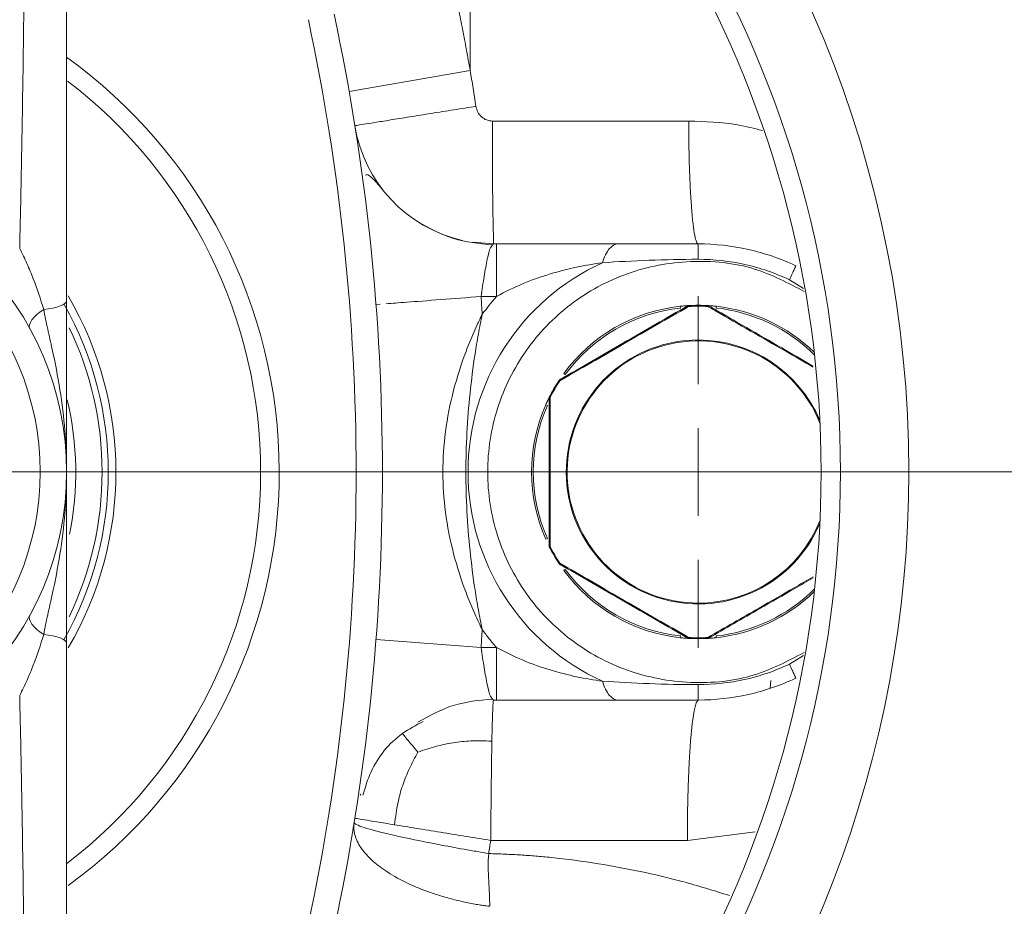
# Model space of a CAD drawing. Header units: millimetres. Extents: x 38 to 1003, y -143 to 975.
# Tile 26 of 29: x 915 to 971, y 740 to 791. Entities that reach past the tile are written whole.
import ezdxf

# ---------------------------------------------------------------- set-up
doc = ezdxf.new("R2010")
doc.units = ezdxf.units.MM

# ---------------------------------------------------------------- blocks, each defined once
blk = doc.blocks.new('SW_CENTERMARKSYMBOL_6')
at = {"color": 0, "linetype": 'Continuous', "lineweight": 0}
blk.add_line((5, 0), (82.5, 0), dxfattribs=at)
blk = doc.blocks.new('SW_CENTERMARKSYMBOL_8')
at = {"color": 0, "linetype": 'Continuous', "lineweight": 0}
for p, q in [((0, 5), (0, 10.023)), ((0, 0), (0, 2.5)), ((-5, 0), (-10.023, 0)), ((0, 0), (-2.5, 0)), ((0, 0), (2.5, 0)), ((0, 0), (0, -2.5)), ((5, 0), (10.023, 0)), ((0, -5), (0, -10.023))]:
    blk.add_line(p, q, dxfattribs=at)

msp = doc.modelspace()

# ---------------------------------------------------------------- linework, layer by layer
at = {"color": 7, "linetype": 'Continuous', "lineweight": 15}
for p, q in [((940.263, 788.05), (940.263, 801.361)), ((933.369, 786.836), (940.263, 788.05)), ((941.539, 785.159), (952.718, 785.159)), ((940.397, 778.249), (941.595, 778.159)), ((941.505, 778.044), (941.595, 778.159)), ((941.595, 778.159), (941.759, 778.159)), ((941.759, 775.159), (941.759, 778.159)), ((940.881, 775.159), (941.759, 775.159)), ((934.898, 774.701), (935.126, 774.718)), ((952.239, 774.604), (952.249, 774.504)), ((952.711, 774.643), (952.714, 774.593)), ((953.815, 774.643), (953.812, 774.593)), ((954.288, 774.604), (954.277, 774.504)), ((945.326, 770.379), (945.368, 770.352)), ((945.596, 770.769), (945.677, 770.71)), ((944.774, 769.423), (944.818, 769.401)), ((944.663, 768.954), (944.572, 768.994)), ((944.663, 761.364), (944.572, 761.324)), ((944.818, 760.918), (944.774, 760.895)), ((945.368, 759.967), (945.326, 759.939)), ((945.677, 759.609), (945.596, 759.55)), ((952.249, 755.814), (952.239, 755.714)), ((954.277, 755.814), (954.288, 755.714)), ((934.898, 755.617), (940.881, 755.159)), ((952.714, 755.725), (952.711, 755.675)), ((953.812, 755.725), (953.815, 755.675)), ((940.881, 755.159), (941.759, 755.159)), ((941.759, 752.159), (941.759, 755.159)), ((941.595, 752.159), (941.505, 752.274)), ((941.595, 752.159), (941.759, 752.159)), ((933.989, 746.73), (934.04, 746.79))]:
    msp.add_line(p, q, dxfattribs=at)
at = {"color": 8, "linetype": 'Continuous', "lineweight": 15}
for p, q in [((958.452, 776.114), (959.255, 775.618)), ((958.452, 754.205), (959.253, 754.699)), ((956.497, 744.653), (952.644, 744.159))]:
    msp.add_line(p, q, dxfattribs=at)
at = {"color": 7, "linetype": 'Continuous', "lineweight": 15, "flags": 128}
for points in [[(915.961, 774.426), (916.236, 774.46), (916.489, 774.504), (916.714, 774.558), (916.906, 774.62), (917.059, 774.689), (917.172, 774.763), (917.24, 774.841), (917.263, 774.921)], [(915.169, 773.334), (915.14, 773.433), (915.151, 773.551), (915.201, 773.684), (915.291, 773.828), (915.415, 773.979), (915.572, 774.132), (915.755, 774.282), (915.961, 774.426)], [(952.667, 774.63), (952.67, 774.631), (952.675, 774.63), (952.68, 774.628), (952.686, 774.623), (952.692, 774.618), (952.699, 774.611), (952.706, 774.603), (952.714, 774.593)], [(953.859, 774.63), (953.856, 774.631), (953.851, 774.63), (953.846, 774.628), (953.84, 774.623), (953.834, 774.618), (953.827, 774.611), (953.82, 774.603), (953.812, 774.593)], [(945.359, 770.411), (945.357, 770.408), (945.355, 770.404), (945.355, 770.398), (945.355, 770.391), (945.357, 770.383), (945.36, 770.373), (945.363, 770.363), (945.368, 770.352)], [(944.818, 769.401), (944.807, 769.399), (944.796, 769.397), (944.786, 769.394), (944.778, 769.391), (944.772, 769.388), (944.767, 769.385), (944.764, 769.382), (944.763, 769.378)], [(944.818, 760.918), (944.807, 760.919), (944.796, 760.922), (944.786, 760.924), (944.778, 760.927), (944.772, 760.93), (944.767, 760.933), (944.764, 760.937), (944.763, 760.94)], [(945.368, 759.967), (945.363, 759.955), (945.36, 759.945), (945.357, 759.935), (945.355, 759.927), (945.355, 759.92), (945.355, 759.914), (945.357, 759.91), (945.359, 759.907)], [(915.169, 756.984), (915.14, 756.885), (915.151, 756.767), (915.201, 756.634), (915.291, 756.49), (915.415, 756.34), (915.572, 756.187), (915.755, 756.036), (915.961, 755.892)], [(915.961, 755.892), (916.236, 755.858), (916.489, 755.814), (916.714, 755.76), (916.906, 755.698), (917.059, 755.629), (917.172, 755.555), (917.24, 755.477), (917.263, 755.397)], [(952.714, 755.725), (952.706, 755.716), (952.699, 755.707), (952.692, 755.7), (952.686, 755.695), (952.68, 755.691), (952.675, 755.688), (952.67, 755.687), (952.667, 755.688)], [(953.812, 755.725), (953.82, 755.716), (953.827, 755.707), (953.834, 755.7), (953.84, 755.695), (953.846, 755.691), (953.851, 755.688), (953.856, 755.687), (953.859, 755.688)], [(957.391, 753.268), (957.363, 752.838), (957.363, 752.835)], [(952.644, 744.159), (952.656, 745.72), (952.691, 747.221), (952.748, 748.604), (952.825, 749.816), (952.919, 750.811), (953.026, 751.55), (953.142, 752.005), (953.263, 752.159)], [(952.644, 744.159), (951.245, 744.159), (949.845, 744.159), (948.445, 744.159), (947.044, 744.159), (945.642, 744.159), (944.24, 744.159), (942.838, 744.159), (941.436, 744.159)]]:
    msp.add_lwpolyline(points, dxfattribs=at)
at = {"color": 7, "linetype": 'Continuous', "lineweight": 15}
for radius in [80, 17, 15.5]:
    msp.add_circle((900.263, 765.159), radius, dxfattribs=at)
for centre, radius, start, end in [((900.263, 765.159), 78.5, 0, 265.92749), ((900.263, 765.159), 65, 0, 262.63884), ((900.263, 765.159), 61.103, 298.73565, 61.26435), ((900.263, 765.159), 60, 298.73565, 61.26435), ((810.263, 765.159), 125, 347.95146, 12.04854), ((810.263, 765.159), 123.5, 347.95146, 12.04854), ((1161.047, 783.409), 219.515, 179.54326, 181.37047), ((941.595, 786.159), 8, 189.0847, 257.1105), ((953.263, 765.159), 13.121, 114.62, 245.38), ((953.263, 765.159), 9.5, 96.1906, 143.8094), ((953.263, 765.159), 9.4, 96.1906, 143.8094), ((952.717, 774.543), 0.1, 93.3313, 120), ((953.263, 765.159), 9.5, 86.6687, 93.3313), ((953.263, 765.159), 9.45, 86.6687, 93.3313), ((953.809, 774.543), 0.1, 60, 86.6687), ((953.263, 765.159), 9.5, 45.9027, 83.8094), ((953.263, 765.159), 9.5, 146.6687, 153.3313), ((945.409, 770.324), 0.1, 120, 146.6687), ((953.263, 765.159), 9.45, 146.6687, 153.3313), ((944.863, 769.378), 0.1, 153.3313, 180), ((953.263, 765.159), 9.5, 156.1906, 203.8094), ((953.263, 765.159), 9.4, 156.1906, 203.8094), ((900.263, 765.159), 78.5, 274.07251, 0), ((900.263, 765.159), 65, 277.36116, 0), ((944.863, 760.94), 0.1, 180, 206.6687), ((953.263, 765.159), 9.5, 206.6687, 213.3313), ((953.263, 765.159), 9.45, 206.6687, 213.3313), ((945.409, 759.994), 0.1, 213.3313, 240), ((953.263, 765.159), 9.5, 216.1906, 263.8094), ((953.263, 765.159), 9.4, 216.1906, 263.8094), ((953.263, 765.159), 9.5, 276.1906, 314.0973), ((952.717, 755.775), 0.1, 240, 266.6687), ((953.263, 765.159), 9.5, 266.6687, 273.3313), ((953.263, 765.159), 9.45, 266.6687, 273.3313), ((953.809, 755.775), 0.1, 273.3313, 300)]:
    msp.add_arc(centre, radius, start, end, dxfattribs=at)
at = {"color": 8, "linetype": 'Continuous', "lineweight": 15}
for centre, radius, start, end in [((900.263, 765.159), 29.121, 305.9563, 54.2817), ((900.263, 765.159), 28.061, 307.3403, 52.5721), ((900.263, 765.159), 19.816, 329.6408, 30.4194), ((900.263, 765.159), 19.377, 330.411, 29.531), ((953.263, 765.159), 9.4, 45.156, 83.8094), ((900.263, 765.159), 19.026, 0, 25.6013), ((953.263, 765.159), 7.523, 90, 337.0618), ((953.263, 765.159), 7.473, 21.8696, 270), ((953.263, 765.159), 7.523, 22.9382, 90), ((900.263, 765.159), 17.526, 348.3204, 13.5645), ((900.263, 765.159), 19.026, 334.3096, 0), ((953.263, 765.159), 7.473, 270, 338.1304), ((953.263, 765.159), 9.4, 276.1906, 314.844)]:
    msp.add_arc(centre, radius, start, end, dxfattribs=at)
at = {"color": 7, "linetype": 'Continuous', "lineweight": 15}
for points, knots in [([(917.263, 810.755), (917.263, 807.827), (917.263, 804.894), (917.263, 799.012), (917.263, 796.064), (917.263, 790.135), (917.263, 787.156), (917.263, 782.632), (917.263, 781.114), (917.263, 778.047), (917.263, 776.498), (917.263, 774.921)], [0, 0, 0, 0, 0.25, 0.25, 0.5, 0.5, 0.75, 0.75, 0.875, 0.875, 1, 1, 1, 1]), ([(914.593, 777.897), (914.624, 779.276), (914.653, 780.643), (914.706, 783.358), (914.73, 784.707), (914.795, 788.738), (914.83, 791.405), (914.888, 796.718), (914.911, 799.363), (914.951, 804.641), (914.968, 807.274), (914.983, 809.903)], [0, 0, 0, 0, 0.125, 0.125, 0.25, 0.25, 0.5, 0.5, 0.75, 0.75, 1, 1, 1, 1]), ([(939.355, 792.713), (939.437, 792.325), (939.6, 791.551), (939.832, 790.386), (940.054, 789.219), (940.193, 788.44), (940.263, 788.05)], [0, 0, 0, 0, 0.25001, 0.5, 0.74999, 1, 1, 1, 1]), ([(940.263, 788.05), (940.32, 787.709), (940.434, 787.027), (940.54, 786.343), (940.593, 786.001)], [0, 0, 0, 0, 0.49993, 1, 1, 1, 1]), ([(940.593, 786.001), (940.186, 785.936), (939.764, 785.869), (938.909, 785.732), (938.477, 785.663), (937.628, 785.527), (937.211, 785.46), (936.423, 785.334), (936.051, 785.275), (935.378, 785.167), (935.077, 785.118), (934.561, 785.036), (934.347, 785.001), (934.011, 784.947), (933.889, 784.928), (933.731, 784.902), (933.695, 784.896), (933.695, 784.896)], [0, 0, 0, 0, 0.125, 0.125, 0.25, 0.25, 0.375, 0.375, 0.5, 0.5, 0.625, 0.625, 0.75, 0.75, 0.875, 0.875, 1, 1, 1, 1]), ([(941.539, 785.159), (941.425, 785.161), (941.311, 785.181), (941.099, 785.263), (941, 785.324), (940.828, 785.478), (940.756, 785.57), (940.647, 785.775), (940.612, 785.887), (940.593, 786.001)], [0, 0, 0, 0, 0.25, 0.25, 0.5, 0.5, 0.75, 0.75, 1, 1, 1, 1]), ([(952.718, 785.159), (952.718, 784.747), (952.721, 784.319), (952.734, 783.452), (952.743, 783.013), (952.77, 782.152), (952.787, 781.729), (952.827, 780.928), (952.851, 780.551), (952.904, 779.868), (952.934, 779.562), (952.996, 779.038), (953.029, 778.821), (953.096, 778.48), (953.13, 778.356), (953.198, 778.196), (953.231, 778.159), (953.263, 778.159)], [0, 0, 0, 0, 0.125, 0.125, 0.25, 0.25, 0.375, 0.375, 0.5, 0.5, 0.625, 0.625, 0.75, 0.75, 0.875, 0.875, 1, 1, 1, 1]), ([(935.291, 781.234), (935.099, 781.458), (934.73, 781.892), (934.394, 782.165), (934.33, 782.078), (934.313, 782.056)], [0, 0, 0, 0, 0.444096, 0.857456, 1, 1, 1, 1]), ([(941.506, 778.101), (940.76, 778.176), (939.251, 778.326), (937.944, 779.053), (937.282, 779.421)], [0, 0, 0, 0, 0.493726, 1, 1, 1, 1]), ([(914.593, 777.897), (914.744, 777.608), (914.881, 777.321), (915.137, 776.746), (915.256, 776.458), (915.591, 775.592), (915.786, 775.01), (915.961, 774.426)], [0, 0, 0, 0, 0.25, 0.25, 0.5, 0.5, 1, 1, 1, 1]), ([(941.759, 778.159), (941.856, 778.159), (942.049, 778.159), (942.341, 778.159), (942.637, 778.159), (942.935, 778.159), (943.237, 778.159), (943.726, 778.159), (944.414, 778.159), (945.273, 778.159), (946.142, 778.159), (946.973, 778.159), (947.827, 778.159), (948.383, 778.159), (948.68, 778.159)], [0, 0, 0, 0, 0.040186, 0.080848, 0.122018, 0.163722, 0.20599, 0.248848, 0.369863, 0.498117, 0.618503, 0.749043, 0.865771, 1, 1, 1, 1]), ([(948.68, 778.159), (948.518, 778.159), (948.348, 778.065), (948.039, 777.691), (947.901, 777.411), (947.797, 777.088)], [0, 0, 0, 0, 0.5, 0.5, 1, 1, 1, 1]), ([(948.68, 778.159), (948.809, 778.159), (949.065, 778.159), (949.448, 778.159), (949.828, 778.159), (950.202, 778.159), (950.573, 778.159), (951.013, 778.159), (951.524, 778.159), (952.107, 778.159), (952.686, 778.159), (953.071, 778.159), (953.263, 778.159)], [0, 0, 0, 0, 0.088514, 0.175148, 0.259965, 0.343032, 0.424419, 0.504203, 0.630675, 0.755211, 0.878189, 1, 1, 1, 1]), ([(953.263, 778.159), (953.263, 778.159), (953.263, 778.083), (953.263, 777.778), (953.263, 777.551), (953.263, 777.28)], [0, 0, 0, 0, 0.5, 0.5, 1, 1, 1, 1]), ([(953.263, 778.159), (954.222, 778.159), (955.18, 778.053), (957.05, 777.632), (957.962, 777.318), (958.828, 776.908)], [0, 0, 0, 0, 0.5, 0.5, 1, 1, 1, 1]), ([(959.293, 754.87), (958.374, 754.387), (956.364, 753.332), (952.814, 752.994), (949.166, 753.675), (945.885, 755.456), (943.299, 758.137), (941.643, 761.476), (941.073, 765.159), (941.643, 768.842), (943.299, 772.181), (945.885, 774.862), (949.166, 776.643), (952.814, 777.324), (956.365, 776.986), (958.375, 775.93), (959.295, 775.447)], [0, 0, 0, 0, 0.061615, 0.134676, 0.207736, 0.280796, 0.353857, 0.426917, 0.499978, 0.573038, 0.646098, 0.719159, 0.792219, 0.86528, 0.93834, 1, 1, 1, 1]), ([(947.797, 777.088), (948.655, 777.142), (949.546, 777.191), (951.379, 777.26), (952.32, 777.28), (953.263, 777.28)], [0, 0, 0, 0, 0.5, 0.5, 1, 1, 1, 1]), ([(953.263, 777.28), (954.157, 777.28), (955.052, 777.181), (956.795, 776.789), (957.643, 776.497), (958.452, 776.114)], [0, 0, 0, 0, 0.5, 0.5, 1, 1, 1, 1]), ([(941.759, 775.159), (942.765, 775.717), (943.8, 776.135), (945.836, 776.752), (946.835, 776.952), (947.797, 777.088)], [0, 0, 0, 0, 0.5, 0.5, 1, 1, 1, 1]), ([(958.452, 776.114), (958.568, 776.358), (958.665, 776.564), (958.795, 776.839), (958.828, 776.908), (958.828, 776.908)], [0, 0, 0, 0, 0.5, 0.5, 1, 1, 1, 1]), ([(917.263, 774.921), (917.263, 774.51), (917.263, 774.093), (917.263, 773.253), (917.263, 772.827), (917.263, 771.568), (917.263, 770.749), (917.263, 769.128), (917.263, 768.327), (917.263, 766.736), (917.263, 765.949), (917.263, 765.159)], [0, 0, 0, 0, 0.125, 0.125, 0.25, 0.25, 0.5, 0.5, 0.75, 0.75, 1, 1, 1, 1]), ([(915.961, 774.426), (915.991, 774.24), (916.029, 774.053), (916.108, 773.677), (916.15, 773.489), (916.277, 772.921), (916.363, 772.54), (916.612, 771.389), (916.762, 770.617), (917.007, 769.067), (917.102, 768.287), (917.198, 767.116), (917.223, 766.726), (917.255, 765.943), (917.263, 765.549), (917.263, 765.159)], [0, 0, 0, 0, 0.0625, 0.0625, 0.125, 0.125, 0.25, 0.25, 0.5, 0.5, 0.75, 0.75, 0.875, 0.875, 1, 1, 1, 1]), ([(945.359, 770.411), (945.958, 770.757), (946.563, 771.106), (947.779, 771.808), (948.39, 772.16), (949.621, 772.871), (950.242, 773.23), (951.463, 773.935), (952.067, 774.284), (952.667, 774.63)], [0, 0, 0, 0, 0.25, 0.25, 0.5, 0.5, 0.75, 0.75, 1, 1, 1, 1]), ([(952.714, 774.593), (952.111, 774.246), (951.502, 773.897), (950.274, 773.19), (949.649, 772.83), (948.412, 772.115), (947.797, 771.76), (946.577, 771.053), (945.969, 770.701), (945.368, 770.352)], [0, 0, 0, 0, 0.25, 0.25, 0.5, 0.5, 0.75, 0.75, 1, 1, 1, 1]), ([(952.711, 774.643), (952.711, 774.643), (952.701, 774.642), (952.673, 774.641), (952.655, 774.64), (952.597, 774.636), (952.554, 774.633), (952.421, 774.622), (952.33, 774.614), (952.239, 774.604)], [0, 0, 0, 0, 0.125, 0.125, 0.25, 0.25, 0.5, 0.5, 1, 1, 1, 1]), ([(954.288, 774.604), (954.196, 774.614), (954.105, 774.622), (953.972, 774.633), (953.929, 774.636), (953.871, 774.64), (953.853, 774.641), (953.825, 774.642), (953.815, 774.643), (953.815, 774.643)], [0, 0, 0, 0, 0.5, 0.5, 0.75, 0.75, 0.875, 0.875, 1, 1, 1, 1]), ([(953.859, 774.63), (954.012, 774.542), (954.801, 774.086), (956.265, 773.241), (958.123, 772.168), (959.291, 771.494), (959.8, 771.2)], [0, 0, 0, 0, 0.0786078, 0.4064265, 0.740851, 1, 1, 1, 1]), ([(940.954, 756.169), (940.917, 756.245), (940.831, 756.417), (940.668, 756.764), (940.385, 757.388), (939.874, 758.642), (939.271, 760.514), (938.814, 762.817), (938.708, 764.392), (938.708, 765.926), (938.814, 767.502), (939.271, 769.805), (939.874, 771.676), (940.385, 772.93), (940.668, 773.554), (940.831, 773.902), (940.917, 774.074), (940.954, 774.15)], [0, 0, 0, 0, 0.013602, 0.030715, 0.061515, 0.123359, 0.247957, 0.377192, 0.5, 0.500006, 0.622814, 0.752053, 0.876648, 0.938489, 0.969287, 0.986397, 1, 1, 1, 1]), ([(940.954, 756.169), (940.912, 756.357), (940.875, 756.546), (940.801, 756.924), (940.765, 757.113), (940.662, 757.679), (940.6, 758.056), (940.426, 759.183), (940.332, 759.931), (940.178, 761.424), (940.119, 762.169), (940.039, 763.663), (940.018, 764.411), (940.018, 765.908), (940.039, 766.656), (940.119, 768.149), (940.178, 768.894), (940.332, 770.387), (940.426, 771.135), (940.6, 772.263), (940.662, 772.639), (940.765, 773.205), (940.801, 773.394), (940.875, 773.772), (940.912, 773.961), (940.954, 774.15)], [0, 0, 0, 0, 0.03125, 0.03125, 0.0625, 0.0625, 0.125, 0.125, 0.25, 0.25, 0.375, 0.375, 0.5, 0.5, 0.625, 0.625, 0.75, 0.75, 0.875, 0.875, 0.9375, 0.9375, 0.96875, 0.96875, 1, 1, 1, 1]), ([(944.572, 768.994), (944.61, 769.079), (944.667, 769.205), (944.72, 769.315), (944.738, 769.351)], [0, 0, 0, 0, 0.675887, 1, 1, 1, 1]), ([(944.763, 760.94), (944.763, 761.63), (944.763, 762.325), (944.763, 763.727), (944.763, 764.434), (944.763, 765.863), (944.763, 766.574), (944.763, 767.989), (944.763, 768.687), (944.763, 769.378)], [0, 0, 0, 0, 0.25, 0.25, 0.5, 0.5, 0.75, 0.75, 1, 1, 1, 1]), ([(944.818, 769.401), (944.817, 768.707), (944.816, 768.007), (944.814, 766.588), (944.813, 765.875), (944.813, 764.442), (944.814, 763.725), (944.816, 762.31), (944.817, 761.611), (944.818, 760.918)], [0, 0, 0, 0, 0.25, 0.25, 0.5, 0.5, 0.75, 0.75, 1, 1, 1, 1]), ([(915.961, 755.892), (915.991, 756.078), (916.029, 756.265), (916.108, 756.641), (916.15, 756.829), (916.277, 757.397), (916.363, 757.778), (916.612, 758.929), (916.762, 759.701), (917.007, 761.252), (917.102, 762.031), (917.198, 763.202), (917.223, 763.593), (917.255, 764.376), (917.263, 764.769), (917.263, 765.159)], [0, 0, 0, 0, 0.0625, 0.0625, 0.125, 0.125, 0.25, 0.25, 0.5, 0.5, 0.75, 0.75, 0.875, 0.875, 1, 1, 1, 1]), ([(917.263, 755.397), (917.263, 755.808), (917.263, 756.225), (917.263, 757.065), (917.263, 757.492), (917.263, 758.75), (917.263, 759.57), (917.263, 761.19), (917.263, 761.991), (917.263, 763.582), (917.263, 764.369), (917.263, 765.159)], [0, 0, 0, 0, 0.125, 0.125, 0.25, 0.25, 0.5, 0.5, 0.75, 0.75, 1, 1, 1, 1]), ([(945.371, 759.872), (945.37, 759.873), (945.36, 759.886), (945.347, 759.907), (945.332, 759.93), (945.326, 759.938), (945.326, 759.939), (945.326, 759.939)], [0, 0, 0, 0, 0.03764, 0.364685, 0.693143, 0.917622, 1, 1, 1, 1]), ([(952.667, 755.688), (952.068, 756.034), (951.463, 756.384), (950.248, 757.085), (949.636, 757.438), (948.405, 758.149), (947.784, 758.507), (946.563, 759.212), (945.959, 759.561), (945.359, 759.907)], [0, 0, 0, 0, 0.25, 0.25, 0.5, 0.5, 0.75, 0.75, 1, 1, 1, 1]), ([(945.368, 759.967), (945.969, 759.617), (946.576, 759.265), (947.803, 758.555), (948.427, 758.194), (949.665, 757.48), (950.279, 757.125), (951.502, 756.422), (952.111, 756.071), (952.714, 755.725)], [0, 0, 0, 0, 0.25, 0.25, 0.5, 0.5, 0.75, 0.75, 1, 1, 1, 1]), ([(959.801, 759.119), (959.458, 758.921), (958.456, 758.343), (956.439, 757.178), (954.821, 756.244), (953.859, 755.688)], [0, 0, 0, 0, 0.174737, 0.509558, 1, 1, 1, 1]), ([(915.961, 755.892), (915.786, 755.307), (915.592, 754.728), (915.257, 753.863), (915.138, 753.575), (914.881, 752.999), (914.744, 752.711), (914.593, 752.421)], [0, 0, 0, 0, 0.5, 0.5, 0.75, 0.75, 1, 1, 1, 1]), ([(941.759, 755.159), (941.689, 755.241), (941.549, 755.404), (941.345, 755.655), (941.146, 755.909), (941.018, 756.082), (940.954, 756.169)], [0, 0, 0, 0, 0.250056, 0.5, 0.749944, 1, 1, 1, 1]), ([(917.263, 755.397), (917.263, 753.821), (917.263, 752.271), (917.263, 749.204), (917.263, 747.687), (917.263, 743.162), (917.263, 740.183), (917.263, 734.254), (917.263, 731.306), (917.263, 725.424), (917.263, 722.491), (917.263, 719.563)], [0, 0, 0, 0, 0.125, 0.125, 0.25, 0.25, 0.5, 0.5, 0.75, 0.75, 1, 1, 1, 1]), ([(952.239, 755.714), (952.33, 755.705), (952.421, 755.696), (952.554, 755.686), (952.597, 755.682), (952.655, 755.679), (952.673, 755.677), (952.701, 755.676), (952.711, 755.675), (952.711, 755.675)], [0, 0, 0, 0, 0.5, 0.5, 0.75, 0.75, 0.875, 0.875, 1, 1, 1, 1]), ([(953.815, 755.675), (953.815, 755.675), (953.825, 755.676), (953.853, 755.677), (953.871, 755.679), (953.929, 755.682), (953.972, 755.685), (954.105, 755.696), (954.196, 755.705), (954.288, 755.714)], [0, 0, 0, 0, 0.125, 0.125, 0.25, 0.25, 0.5, 0.5, 1, 1, 1, 1]), ([(941.759, 755.159), (942.765, 754.601), (943.8, 754.183), (945.836, 753.566), (946.835, 753.366), (947.797, 753.231)], [0, 0, 0, 0, 0.5, 0.5, 1, 1, 1, 1]), ([(953.263, 753.038), (954.157, 753.038), (955.05, 753.137), (956.794, 753.529), (957.644, 753.822), (958.452, 754.205)], [0, 0, 0, 0, 0.5, 0.5, 1, 1, 1, 1]), ([(958.452, 754.205), (958.568, 753.96), (958.665, 753.754), (958.795, 753.479), (958.828, 753.41), (958.828, 753.41)], [0, 0, 0, 0, 0.5, 0.5, 1, 1, 1, 1]), ([(953.263, 753.038), (952.32, 753.038), (951.378, 753.058), (949.546, 753.128), (948.655, 753.177), (947.797, 753.231)], [0, 0, 0, 0, 0.5, 0.5, 1, 1, 1, 1]), ([(948.68, 752.159), (948.518, 752.159), (948.348, 752.253), (948.039, 752.628), (947.901, 752.907), (947.797, 753.231)], [0, 0, 0, 0, 0.5, 0.5, 1, 1, 1, 1]), ([(958.828, 753.41), (957.962, 753), (957.05, 752.686), (955.18, 752.266), (954.222, 752.159), (953.263, 752.159)], [0, 0, 0, 0, 0.5, 0.5, 1, 1, 1, 1]), ([(953.263, 752.159), (953.263, 752.159), (953.263, 752.235), (953.263, 752.54), (953.263, 752.767), (953.263, 753.038)], [0, 0, 0, 0, 0.5, 0.5, 1, 1, 1, 1]), ([(914.983, 720.415), (914.968, 723.045), (914.951, 725.678), (914.911, 730.958), (914.888, 733.603), (914.83, 738.917), (914.795, 741.585), (914.73, 745.616), (914.706, 746.965), (914.653, 749.679), (914.624, 751.044), (914.593, 752.421)], [0, 0, 0, 0, 0.25, 0.25, 0.5, 0.5, 0.75, 0.75, 0.875, 0.875, 1, 1, 1, 1]), ([(937.282, 750.897), (937.944, 751.265), (939.251, 751.992), (940.76, 752.142), (941.506, 752.217)], [0, 0, 0, 0, 0.506274, 1, 1, 1, 1]), ([(941.501, 749.816), (941.515, 750.556), (941.53, 751.149), (941.562, 751.951), (941.578, 752.159), (941.595, 752.159)], [0, 0, 0, 0, 0.5, 0.5, 1, 1, 1, 1]), ([(948.68, 752.159), (948.478, 752.159), (948.09, 752.159), (947.531, 752.159), (946.881, 752.159), (946.142, 752.159), (945.273, 752.159), (944.414, 752.159), (943.627, 752.159), (942.94, 752.159), (942.345, 752.159), (941.953, 752.159), (941.759, 752.159)], [0, 0, 0, 0, 0.091397, 0.175047, 0.250964, 0.381438, 0.501895, 0.630078, 0.751169, 0.836258, 0.919127, 1, 1, 1, 1]), ([(953.263, 752.159), (953.154, 752.159), (952.935, 752.159), (952.605, 752.159), (952.275, 752.159), (951.943, 752.159), (951.61, 752.159), (951.276, 752.159), (950.805, 752.159), (950.194, 752.159), (949.438, 752.159), (948.937, 752.159), (948.68, 752.159)], [0, 0, 0, 0, 0.069467, 0.139268, 0.209477, 0.280168, 0.351412, 0.423279, 0.495837, 0.656937, 0.824807, 1, 1, 1, 1]), ([(934.154, 746.74), (934.289, 747.193), (934.691, 748.544), (935.947, 750.076), (937.183, 750.727), (937.589, 750.94)], [0, 0, 0, 0, 0.252653, 0.7546343, 1, 1, 1, 1]), ([(941.501, 749.816), (941.5, 749.746), (941.498, 749.608), (941.494, 749.393), (941.49, 749.176), (941.487, 748.957), (941.484, 748.736), (941.48, 748.514), (941.477, 748.292), (941.474, 748.07), (941.472, 747.85), (941.469, 747.631), (941.466, 747.414), (941.464, 747.199), (941.462, 746.987), (941.459, 746.778), (941.457, 746.572), (941.455, 746.371), (941.453, 746.173), (941.451, 745.98), (941.449, 745.79), (941.448, 745.606), (941.446, 745.426), (941.445, 745.25), (941.443, 745.08), (941.442, 744.914), (941.44, 744.754), (941.439, 744.598), (941.438, 744.447), (941.437, 744.302), (941.436, 744.206), (941.436, 744.159)], [0, 0, 0, 0, 0.046572, 0.092385, 0.137411, 0.181626, 0.225009, 0.26754, 0.309204, 0.349986, 0.389877, 0.428868, 0.466952, 0.504125, 0.540385, 0.575732, 0.610167, 0.643692, 0.676313, 0.708033, 0.738861, 0.768802, 0.797867, 0.826063, 0.8534, 0.87989, 0.905542, 0.930367, 0.954378, 0.977585, 1, 1, 1, 1]), ([(941.375, 740.402), (941.312, 740.409), (941.167, 740.426), (940.915, 740.462), (940.597, 740.513), (940.243, 740.579), (939.855, 740.661), (939.346, 740.78), (938.716, 740.951), (937.782, 741.252), (936.677, 741.701), (935.573, 742.308), (934.652, 742.999), (934.109, 743.605), (933.819, 744.111), (933.698, 744.435), (933.643, 744.714), (933.628, 744.95), (933.647, 745.101), (933.655, 745.176)], [0, 0, 0, 0, 0.014558, 0.034185, 0.059068, 0.089429, 0.118117, 0.151885, 0.21214, 0.273192, 0.390613, 0.51533, 0.625754, 0.757402, 0.818808, 0.878648, 0.92008, 0.960548, 1, 1, 1, 1]), ([(941.319, 743.41), (941.1, 743.446), (940.914, 743.48), (940.566, 743.541), (940.434, 743.564), (940.18, 743.608), (940.053, 743.631), (939.422, 743.742), (938.928, 743.834), (937.503, 744.106), (936.634, 744.287), (935.189, 744.618), (934.613, 744.767), (934.033, 744.953), (933.888, 745.008), (933.744, 745.08), (933.709, 745.102), (933.674, 745.132), (933.666, 745.141), (933.656, 745.159), (933.655, 745.17), (933.655, 745.176)], [0, 0, 0, 0, 0.0625, 0.0625, 0.09375, 0.09375, 0.125, 0.125, 0.25, 0.25, 0.5, 0.5, 0.75, 0.75, 0.875, 0.875, 0.9375, 0.9375, 0.96875, 0.96875, 1, 1, 1, 1]), ([(933.695, 745.422), (933.695, 745.421), (933.735, 745.413), (933.912, 745.383), (934.049, 745.36), (934.425, 745.297), (934.665, 745.258), (935.243, 745.163), (935.58, 745.108), (935.958, 745.046)], [0, 0, 0, 0, 0.25, 0.25, 0.5, 0.5, 0.75, 0.75, 1, 1, 1, 1]), ([(935.958, 745.046), (936.335, 744.985), (936.752, 744.917), (937.636, 744.774), (938.104, 744.698), (939.057, 744.544), (939.543, 744.465), (940.503, 744.31), (940.978, 744.233), (941.436, 744.159)], [0, 0, 0, 0, 0.25, 0.25, 0.5, 0.5, 0.75, 0.75, 1, 1, 1, 1]), ([(941.319, 743.41), (941.271, 742.893), (941.289, 742.365), (941.347, 741.344), (941.384, 740.851), (941.375, 740.402)], [0, 0, 0, 0, 0.5, 0.5, 1, 1, 1, 1])]:
    msp.add_open_spline(points, degree=3, knots=knots, dxfattribs=at)
at = {"color": 8, "linetype": 'Continuous', "lineweight": 15}
for points, knots in [([(952.718, 785.159), (953.653, 785.134), (955.076, 785.096), (956.448, 784.741), (956.918, 784.619)], [0, 0, 0, 0, 0.656724, 1, 1, 1, 1]), ([(940.881, 775.159), (940.94, 775.553), (941.059, 776.341), (941.238, 777.321), (941.386, 777.934), (941.475, 778.017), (941.505, 778.044)], [0, 0, 0, 0, 0.286046, 0.572093, 0.858139, 1, 1, 1, 1]), ([(935.475, 774.745), (935.824, 774.772), (936.558, 774.828), (938.543, 774.98), (940.102, 775.099), (940.881, 775.159)], [0, 0, 0, 0, 0.311922, 0.655961, 1, 1, 1, 1]), ([(959.805, 771.136), (959.287, 771.436), (958.115, 772.116), (956.241, 773.197), (954.808, 774.021), (954.006, 774.482), (953.852, 774.57), (953.812, 774.593)], [0, 0, 0, 0, 0.261471, 0.591418, 0.92172, 0.979469, 1, 1, 1, 1]), ([(953.812, 755.725), (954.78, 756.281), (956.402, 757.214), (958.435, 758.388), (959.448, 758.975), (959.806, 759.183)], [0, 0, 0, 0, 0.488792, 0.819117, 1, 1, 1, 1]), ([(941.505, 752.274), (941.475, 752.302), (941.386, 752.384), (941.238, 752.997), (941.059, 753.977), (940.94, 754.765), (940.881, 755.159)], [0, 0, 0, 0, 0.141861, 0.427907, 0.713954, 1, 1, 1, 1]), ([(936.431, 750.21), (936.437, 750.202), (936.451, 750.181), (936.691, 749.887), (937.057, 749.458), (937.288, 749.188)], [0, 0, 0, 0, 0.179432, 0.482916, 1, 1, 1, 1]), ([(941.319, 743.41), (941.63, 743.399), (942.236, 743.378), (943.132, 743.33), (944.004, 743.266), (945.486, 743.13), (947.475, 742.869), (949.965, 742.402), (952.465, 741.82), (954.141, 741.295), (955.036, 741.014)], [0, 0, 0, 0, 0.0667266, 0.1300174, 0.1921942, 0.2543631, 0.4490775, 0.6222533, 0.7981517, 1, 1, 1, 1])]:
    msp.add_open_spline(points, degree=3, knots=knots, dxfattribs=at)
at = {"color": 7, "linetype": 'Continuous', "lineweight": 15}
for points in [[(940.954, 774.15), (940.931, 774.486), (940.907, 774.823), (940.881, 775.159)], [(941.759, 775.159), (941.477, 774.834), (941.208, 774.497), (940.954, 774.15)], [(940.881, 755.159), (940.907, 755.495), (940.931, 755.832), (940.954, 756.169)], [(937.288, 749.188), (937.613, 749.311), (938.298, 749.527), (939.297, 749.747), (940.282, 749.85), (941.042, 749.839), (941.501, 749.816)], [(937.288, 749.188), (937.114, 748.89), (936.785, 748.254), (936.398, 747.301), (936.126, 746.324), (936.009, 745.533), (935.958, 745.046)], [(941.319, 743.41), (941.359, 743.659), (941.397, 743.909), (941.436, 744.159)]]:
    msp.add_open_spline(points, degree=3, dxfattribs=at)

# ---------------------------------------------------------------- block references
at = {"color": 7, "linetype": 'Continuous', "lineweight": 0}
for name, p in [('SW_CENTERMARKSYMBOL_6', (900.263, 765.159)), ('SW_CENTERMARKSYMBOL_8', (953.263, 765.159))]:
    msp.add_blockref(name, p, dxfattribs=at)

doc.saveas('drawing.dxf')
